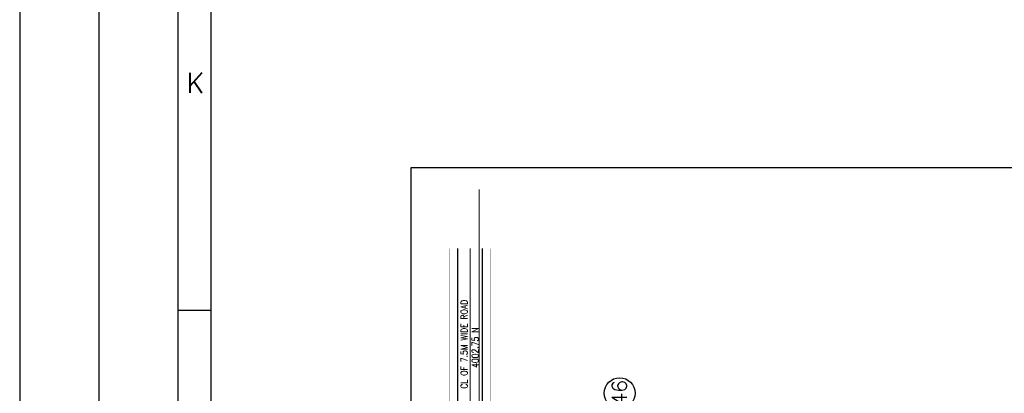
# Model space of a CAD drawing. Header units: inches. Extents: x 0 to 1544102, y -287698 to 23144100.
# Tile 30 of 54: x 0 to 37299, y -133354 to -119198. Entities that reach past the tile are written whole.
import ezdxf
from ezdxf.enums import TextEntityAlignment as Align

# ---------------------------------------------------------------- set-up
doc = ezdxf.new("R2010")
doc.units = ezdxf.units.IN
doc.header["$LTSCALE"] = 1800
doc.header["$MEASUREMENT"] = 0
doc.linetypes.add('CENTER', pattern=[2, 1.25, -0.25, 0.25, -0.25])
doc.linetypes.add('CENTRE', pattern=[1.5, 0.75, -0.25, 0.25, -0.25])
doc.layers.get('0').update_dxf_attribs({"color": 253, "lineweight": 9})
doc.layers.add('CL', color=8, linetype='CENTER', lineweight=15)
for name, color, linetype in [('FORMAT', 9, 'Continuous'), ('MOTHER PLOT$1$TEXT', 2, 'Continuous'), ('Road', 3, 'Continuous'), ('Road Sides', 11, 'Continuous'), ('TEXT', 3, 'Continuous')]:
    doc.layers.add(name, color=color, linetype=linetype)
doc.styles.add('ROMANS', font='romans.shx')
doc.styles.add('ROMANT', font='romant')

# ---------------------------------------------------------------- blocks, each defined once
blk = doc.blocks.new('SHEET_A0')
at = {"layer": 'FORMAT'}
for p, q in [((12, 829), (12, 12)), ((24, 12), (24, 829)), ((29, 18), (29, 816)), ((24, 630), (29, 630))]:
    blk.add_line(p, q, dxfattribs=at)
blk.add_lwpolyline([(1189, 841), (0, 841), (0, 0), (1189, 0)], close=True, dxfattribs=at)
at = {"layer": 'FORMAT', "style": 'ROMANS'}
blk.add_text('K', height=3, dxfattribs=at).set_placement((25.28, 662.93))
at = {"layer": 'FORMAT', "color": 3, "flags": 13}
for tag, height, rotation, style, p in [('DRGNO', 3.5, 180, 'ROMANT', (99.42, 824.44)), ('FILE_PATH', 2, 90, 'ROMANS', (18.35, 51.64))]:
    blk.add_attdef(tag, text='', height=height, rotation=rotation, dxfattribs=dict(at, style=style)).set_placement(p, align=Align.MIDDLE_LEFT)
for tag, height, style, p in [('DRN', 2, 'ROMANS', (1122.62, 62.51)), ('DESIGN', 2, 'ROMANS', (1122.62, 58.59)), ('CHD', 2, 'ROMANS', (1122.62, 54.43)), ('APPD', 2, 'ROMANS', (1122.62, 50.27)), ('SCALE', 2, 'ROMANS', (1088.44, 28.38)), ('DRGNO', 3.5, 'ROMANT', (1105.05, 23))]:
    blk.add_attdef(tag, text='', height=height, dxfattribs=dict(at, style=style)).set_placement(p, align=Align.MIDDLE_LEFT)
at = {"layer": 'FORMAT', "color": 3, "style": 'ROMANS', "width": 0.8, "flags": 13}
for p in [(1162.9, 62.51), (1162.9, 58.35), (1162.9, 54.19), (1162.9, 50.16)]:
    blk.add_attdef('DATE', text='', height=2, dxfattribs=at).set_placement(p, align=Align.MIDDLE_LEFT)
at = {"layer": 'FORMAT', "color": 3, "style": 'ROMANS', "flags": 13}
for tag, p in [('1', (1119.96, 13.98)), ('REV', (1156.97, 13.98))]:
    blk.add_attdef(tag, p, '', height=2, dxfattribs=at)

msp = doc.modelspace()

# ---------------------------------------------------------------- linework, layer by layer
at = {"color": 8, "linetype": 'CENTRE', "ltscale": 500}
msp.add_line((17409.83, -156363.39), (17409.83, -125634.06), dxfattribs=at)
at = {"layer": 'CL', "color": 8, "ltscale": 100}
msp.add_line((17066.08, -155465.3), (17066.08, -127873.18), dxfattribs=at)
at = {"layer": 'MOTHER PLOT$1$TEXT', "color": 8}
msp.add_circle((22728.17, -133348.21, 306.87), 584.97, dxfattribs=at)
at = {"layer": 'Road', "color": 8, "ltscale": 100}
for p, q in [((16597.33, -144022.56), (16597.33, -127873.18)), ((17534.83, -136585.05), (17534.83, -127873.18))]:
    msp.add_line(p, q, dxfattribs=at)
at = {"layer": 'Road Sides', "color": 161, "linetype": 'ByBlock'}
msp.add_lwpolyline([(14830.72, -124800.26), (65833.56, -124800.26), (65833.56, -159643.34), (14830.72, -159643.34)], close=True, dxfattribs=at)
at = {"layer": 'Road Sides', "color": 8, "ltscale": 100, "const_width": 12.5}
for points in [[(16284.83, -144022.56), (16284.83, -127873.18)], [(17847.33, -137311.24), (17847.33, -127873.18)]]:
    msp.add_lwpolyline(points, dxfattribs=at)

# ---------------------------------------------------------------- block references
at = {"color": 161, "linetype": 'ByBlock', "xscale": 250, "yscale": 250, "zscale": 250}
msp.add_blockref('SHEET_A0', (0, -287698.08), dxfattribs=at)

# ---------------------------------------------------------------- texts
at = {"layer": 'MOTHER PLOT$1$TEXT', "color": 8, "style": 'ROMANS'}
msp.add_text('46', height=562.5, rotation=90, dxfattribs=at).set_placement((22718.2, -133326.58, 306.87), align=Align.MIDDLE_CENTER)
at = {"layer": 'TEXT', "color": 8, "style": 'ROMANS', "width": 0.85}
for s, p in [('CL OF 7.5M WIDE ROAD ', (16960.43, -133179.26, -0.01)), ('4002.75 N', (17383.71, -132392.77, -0.01))]:
    msp.add_text(s, height=250, rotation=90, dxfattribs=at).set_placement(p)

doc.saveas('drawing.dxf')
